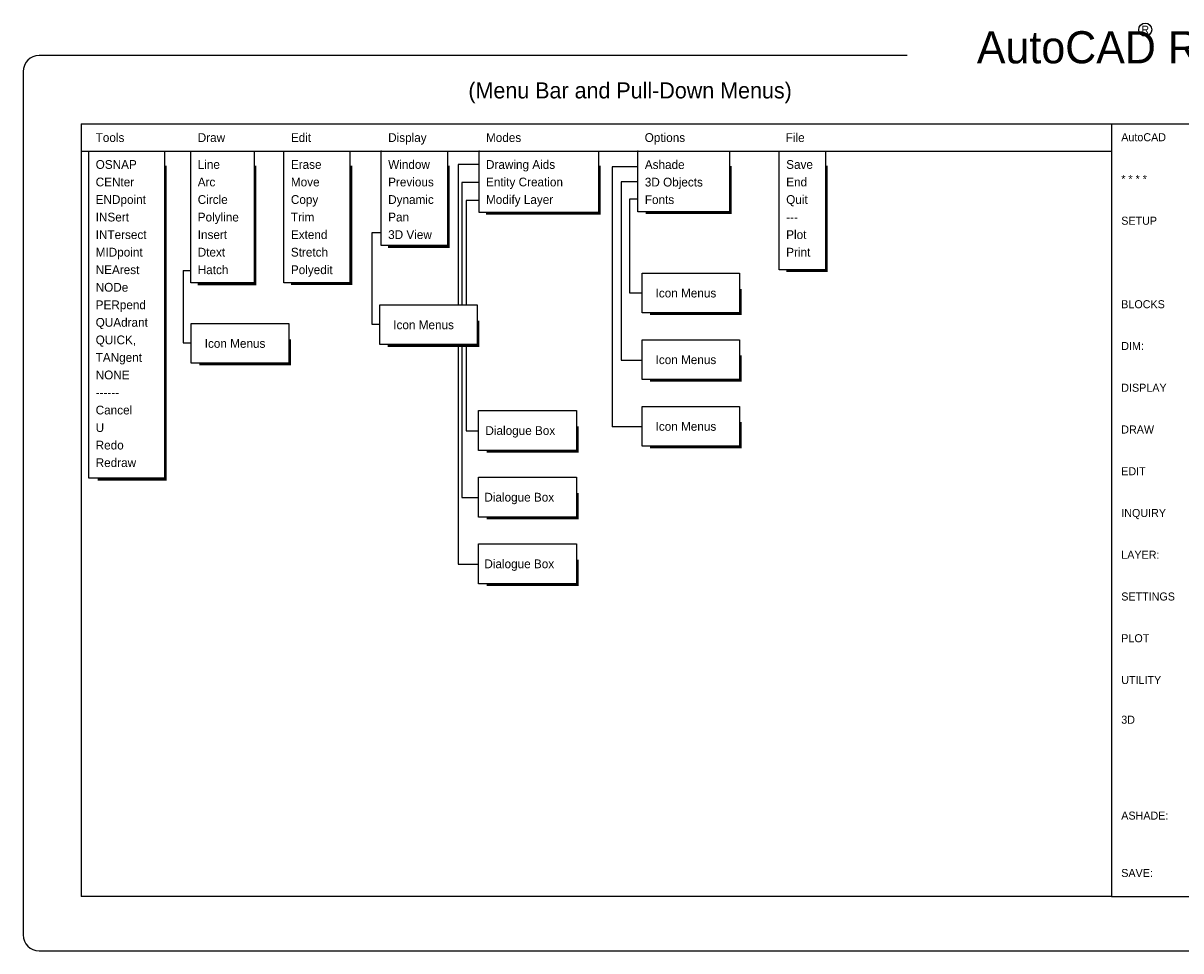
# Model space of a CAD drawing. Extents: x -32 to 39.2, y 2.3 to 31.2.
# Tile 1 of 2: x -32 to 4.1, y 2.3 to 31.2. Entities that reach past the tile are written whole.
import ezdxf
from ezdxf.enums import TextEntityAlignment as Align

# ---------------------------------------------------------------- set-up
doc = ezdxf.new("R2010")
doc.units = 0
doc.layers.get('0').update_dxf_attribs({"linetype": 'CONTINUOUS'})

msp = doc.modelspace()

# ---------------------------------------------------------------- linework, layer by layer
at = {"color": 0}
for p, q in [((-4.462, 30.205), (-31.492, 30.205)), ((-31.992, 29.705), (-31.992, 2.83)), ((-30.185, 28.082), (4.329, 28.082)), ((-30.185, 28.082), (-30.185, 4.026)), ((1.901, 28.082), (1.901, 4.026)), ((-30.185, 27.225), (1.901, 27.225)), ((-29.95, 17.045), (-29.95, 27.225)), ((-27.594, 27.228), (-27.594, 17.062)), ((-26.773, 23.127), (-26.773, 27.225)), ((-24.798, 27.228), (-24.798, 23.144)), ((-23.873, 23.126), (-23.873, 27.225)), ((-21.815, 27.228), (-21.815, 23.126)), ((-20.844, 24.288), (-20.844, 27.225)), ((-18.777, 27.228), (-18.777, 24.288)), ((-17.797, 25.322), (-17.797, 27.225)), ((-14.073, 27.228), (-14.073, 25.322)), ((-12.852, 25.343), (-12.852, 27.225)), ((-9.993, 27.225), (-9.993, 25.343)), ((-8.449, 23.531), (-8.449, 27.225)), ((-7.008, 27.225), (-7.008, 23.531)), ((-17.797, 26.815), (-18.445, 26.815)), ((-18.445, 26.815), (-18.445, 22.441)), ((-12.852, 26.745), (-13.649, 26.745)), ((-13.649, 26.745), (-13.649, 18.649)), ((-17.797, 26.258), (-18.329, 26.258)), ((-18.329, 26.258), (-18.329, 22.441)), ((-12.852, 26.276), (-13.373, 26.276)), ((-13.373, 26.276), (-13.373, 20.725)), ((-17.797, 25.696), (-18.194, 25.696)), ((-18.194, 25.696), (-18.194, 22.441)), ((-12.852, 25.731), (-13.112, 25.731)), ((-13.112, 25.731), (-13.112, 22.813)), ((-14.073, 25.322), (-17.797, 25.322)), ((-9.993, 25.343), (-12.852, 25.343)), ((-21.136, 24.691), (-21.136, 21.838)), ((-20.844, 24.691), (-21.136, 24.691)), ((-18.777, 24.288), (-20.844, 24.288)), ((-27.008, 23.516), (-27.008, 21.259)), ((-27.008, 23.516), (-26.773, 23.516)), ((-7.008, 23.531), (-8.449, 23.531)), ((-24.798, 23.127), (-26.773, 23.127)), ((-21.815, 23.126), (-23.873, 23.126)), ((-12.715, 22.193), (-12.715, 23.43)), ((-12.715, 23.43), (-9.683, 23.43)), ((-9.683, 23.43), (-9.683, 22.193)), ((-13.112, 22.813), (-12.715, 22.813)), ((-20.883, 21.204), (-20.883, 22.441)), ((-20.883, 22.441), (-17.851, 22.441)), ((-17.851, 22.441), (-17.851, 21.204)), ((-9.683, 22.193), (-12.715, 22.193)), ((-26.755, 21.862), (-23.723, 21.862)), ((-26.755, 20.625), (-26.755, 21.862)), ((-23.723, 21.862), (-23.723, 20.625)), ((-21.136, 21.838), (-20.883, 21.838)), ((-12.715, 20.118), (-12.715, 21.355)), ((-12.715, 21.355), (-9.683, 21.355)), ((-9.683, 21.355), (-9.683, 20.118)), ((-27.008, 21.259), (-26.755, 21.259)), ((-17.851, 21.204), (-20.883, 21.204)), ((-18.445, 21.204), (-18.445, 14.369)), ((-18.329, 21.204), (-18.329, 16.444)), ((-18.194, 21.204), (-18.194, 18.519)), ((-23.723, 20.625), (-26.755, 20.625)), ((-13.373, 20.725), (-12.715, 20.725)), ((-9.683, 20.118), (-12.715, 20.118)), ((-17.808, 17.912), (-17.808, 19.149)), ((-17.808, 19.149), (-14.761, 19.149)), ((-14.761, 19.149), (-14.761, 17.912)), ((-12.715, 19.279), (-9.683, 19.279)), ((-12.715, 18.043), (-12.715, 19.279)), ((-9.683, 19.279), (-9.683, 18.043)), ((-18.194, 18.519), (-17.808, 18.519)), ((-12.715, 18.649), (-13.649, 18.649)), ((-9.683, 18.043), (-12.715, 18.043)), ((-14.761, 17.912), (-17.808, 17.912)), ((-27.594, 17.045), (-29.95, 17.045)), ((-17.808, 15.837), (-17.808, 17.074)), ((-17.808, 17.074), (-14.761, 17.074)), ((-14.761, 17.074), (-14.761, 15.837)), ((-18.329, 16.444), (-17.808, 16.444)), ((-14.761, 15.837), (-17.808, 15.837)), ((-17.808, 13.762), (-17.808, 14.999)), ((-17.808, 14.999), (-14.761, 14.999)), ((-14.761, 14.999), (-14.761, 13.762)), ((-18.445, 14.369), (-17.808, 14.369)), ((-14.761, 13.762), (-17.808, 13.762)), ((1.901, 4.026), (-30.185, 4.026)), ((1.901, 4.026), (4.329, 4.026)), ((-31.492, 2.33), (38.721, 2.33))]:
    msp.add_line(p, q, dxfattribs=at)
at = {"color": 0, "const_width": 0.0682}
for points in [[(-27.559, 26.774), (-27.559, 17.004), (-29.669, 17.004)], [(-24.762, 26.774), (-24.762, 23.086), (-26.56, 23.086)], [(-21.779, 26.774), (-21.779, 23.093), (-23.655, 23.093)], [(-18.743, 26.774), (-18.743, 24.25), (-20.626, 24.25)], [(-14.04, 26.774), (-14.04, 25.288), (-17.579, 25.288)], [(-9.959, 26.771), (-9.959, 25.308), (-12.605, 25.308)], [(-6.975, 26.774), (-6.975, 23.497), (-8.232, 23.497)], [(-9.649, 22.942), (-9.649, 22.158), (-12.469, 22.158)], [(-17.817, 21.953), (-17.817, 21.168), (-20.637, 21.168)], [(-23.689, 21.374), (-23.689, 20.59), (-26.509, 20.59)], [(-9.649, 20.867), (-9.649, 20.083), (-12.469, 20.083)], [(-9.649, 18.792), (-9.649, 18.007), (-12.469, 18.007)], [(-14.726, 18.661), (-14.726, 17.877), (-17.562, 17.877)], [(-14.726, 16.586), (-14.726, 15.802), (-17.562, 15.802)], [(-14.726, 14.511), (-14.726, 13.727), (-17.562, 13.727)]]:
    msp.add_lwpolyline(points, dxfattribs=at)
at = {"color": 0}
msp.add_circle((2.949, 31.011), 0.204, dxfattribs=at)
for centre, start, end in [((-31.492, 29.705), 90, 180), ((-31.492, 2.83), 180, 270)]:
    msp.add_arc(centre, 0.5, start, end, dxfattribs=at)
for p in [(-20.844, 27.225), (-17.797, 27.225), (-12.852, 27.225), (-12.852, 27.225), (-14.073, 25.322), (-18.777, 24.288), (-7.008, 23.531)]:
    msp.add_point(p, dxfattribs=at)

# ---------------------------------------------------------------- texts
for s, height, p in [('AutoCAD Release 9', 1, (3.689, 29.964)), ('(Menu Bar and Pull-Down Menus)', 0.5, (-13.093, 28.871))]:
    msp.add_text(s, height=height, dxfattribs=at).set_placement(p, align=Align.CENTER)
msp.add_text('R', height=0.243, dxfattribs=at).set_placement((2.949, 31.014), align=Align.MIDDLE)
for s, height, p in [('Tools', 0.2732, (-29.733, 27.516)), ('Draw', 0.2732, (-26.555, 27.516)), ('Edit', 0.2732, (-23.655, 27.516)), ('Display', 0.2732, (-20.626, 27.516)), ('Modes', 0.2732, (-17.579, 27.516)), ('Options', 0.2732, (-12.638, 27.516)), ('File', 0.2732, (-8.246, 27.516)), ('AutoCAD', 0.25, (2.201, 27.538)), ('OSNAP', 0.2732, (-29.733, 26.678)), ('Line', 0.2732, (-26.555, 26.678)), ('Erase', 0.2732, (-23.655, 26.678)), ('Window', 0.2732, (-20.626, 26.678)), ('Drawing Aids', 0.27318, (-17.579, 26.678)), ('Ashade', 0.2732, (-12.634, 26.675)), ('Save', 0.2732, (-8.232, 26.678)), ('CENter', 0.2732, (-29.733, 26.132)), ('Arc', 0.2732, (-26.555, 26.132)), ('Move', 0.2732, (-23.655, 26.132)), ('Previous', 0.2732, (-20.626, 26.132)), ('Entity Creation', 0.27318, (-17.579, 26.132)), ('3D Objects', 0.2732, (-12.634, 26.129)), ('End', 0.2732, (-8.232, 26.132)), ('* * * *', 0.25, (2.201, 26.238)), ('ENDpoint', 0.2732, (-29.733, 25.586)), ('Circle', 0.2732, (-26.555, 25.586)), ('Copy', 0.2732, (-23.655, 25.586)), ('Dynamic', 0.2732, (-20.626, 25.586)), ('Modify Layer', 0.27318, (-17.579, 25.586)), ('Fonts', 0.2732, (-12.634, 25.583)), ('Quit', 0.2732, (-8.232, 25.586)), ('INSert', 0.2732, (-29.733, 25.04)), ('Polyline', 0.2732, (-26.555, 25.039)), ('Trim', 0.2732, (-23.655, 25.039)), ('Pan', 0.2732, (-20.626, 25.04)), ('---', 0.2732, (-8.232, 25.039)), ('SETUP', 0.25, (2.201, 24.938)), ('INTersect', 0.2732, (-29.733, 24.493)), ('Insert', 0.2732, (-26.555, 24.493)), ('Extend', 0.2732, (-23.655, 24.493)), ('3D View', 0.2732, (-20.626, 24.494)), ('Plot', 0.2732, (-8.232, 24.493)), ('MIDpoint', 0.2732, (-29.733, 23.947)), ('Dtext', 0.2732, (-26.555, 23.947)), ('Stretch', 0.2732, (-23.655, 23.947)), ('Print', 0.2732, (-8.232, 23.947)), ('NEArest', 0.2732, (-29.733, 23.401)), ('Hatch', 0.2732, (-26.555, 23.4)), ('Polyedit', 0.2732, (-23.655, 23.4)), ('NODe', 0.2732, (-29.733, 22.854)), ('Icon Menus', 0.2732, (-12.298, 22.674)), ('PERpend', 0.2732, (-29.733, 22.308)), ('BLOCKS', 0.25, (2.201, 22.338)), ('QUAdrant', 0.2732, (-29.733, 21.762)), ('Icon Menus', 0.2732, (-20.466, 21.685)), ('QUICK,', 0.2732, (-29.733, 21.216)), ('Icon Menus', 0.2732, (-26.338, 21.106)), ('DIM:', 0.25, (2.201, 21.038)), ('TANgent', 0.2732, (-29.733, 20.67)), ('Icon Menus', 0.2732, (-12.298, 20.599)), ('NONE', 0.2732, (-29.733, 20.124)), ('DISPLAY', 0.25, (2.201, 19.738)), ('------', 0.2732, (-29.733, 19.578)), ('Cancel', 0.2732, (-29.733, 19.032)), ('U', 0.273, (-29.733, 18.486)), ('Icon Menus', 0.2732, (-12.298, 18.523)), ('Dialogue Box', 0.27318, (-17.597, 18.393)), ('DRAW', 0.25, (2.201, 18.438)), ('Redo', 0.2732, (-29.733, 17.94)), ('Redraw', 0.2732, (-29.733, 17.394)), ('EDIT', 0.25, (2.201, 17.138)), ('Dialogue Box', 0.27318, (-17.63, 16.318)), ('INQUIRY', 0.25, (2.201, 15.838)), ('LAYER:', 0.25, (2.201, 14.538)), ('Dialogue Box', 0.27318, (-17.63, 14.243)), ('SETTINGS', 0.25, (2.201, 13.238)), ('PLOT', 0.25, (2.201, 11.938)), ('UTILITY', 0.25, (2.201, 10.638)), ('3D', 0.25, (2.201, 9.401)), ('ASHADE:', 0.25, (2.201, 6.416)), ('SAVE:', 0.25, (2.201, 4.629))]:
    msp.add_text(s, height=height, dxfattribs=at).set_placement(p)

doc.saveas('drawing.dxf')
